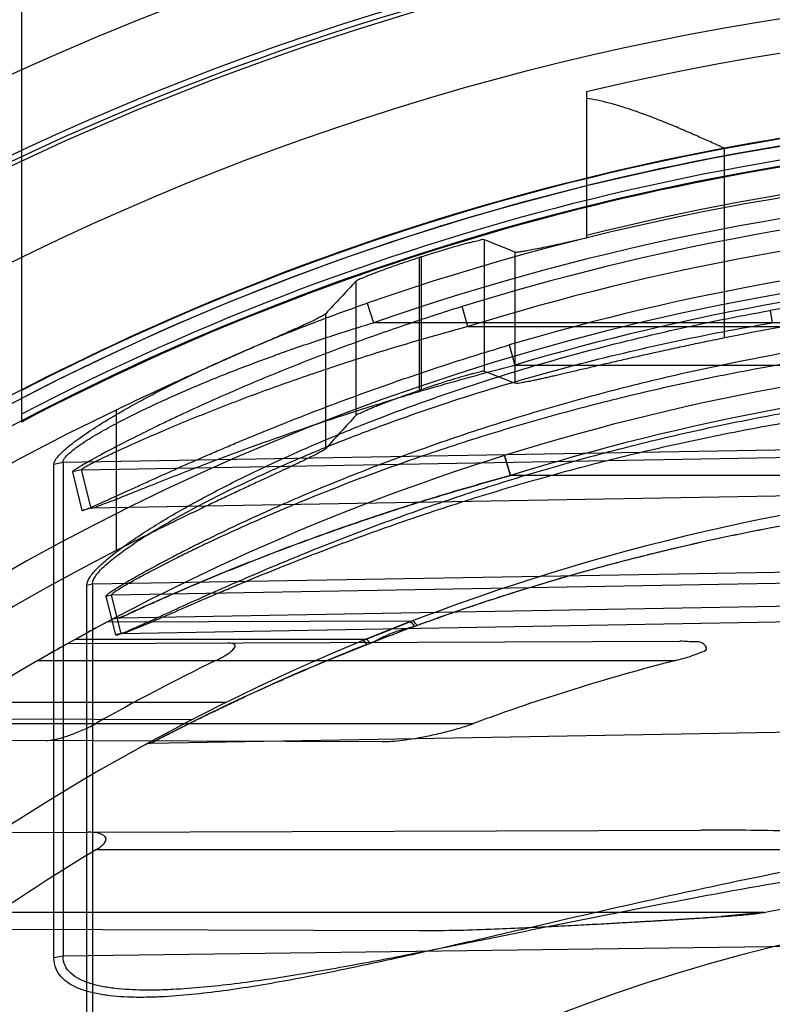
# Model space of a CAD drawing. Header units: millimetres. Extents: x 0 to 297, y 0 to 210.
# Tile 29 of 256: x 142.852 to 142.996, y 91.293 to 91.481. Entities that reach past the tile are written whole.
import ezdxf

# ---------------------------------------------------------------- set-up
doc = ezdxf.new("R2010")
doc.units = ezdxf.units.MM
doc.header["$LTSCALE"] = 16.335
doc.layers.get('0').update_dxf_attribs({"linetype": 'CONTINUOUS'})
for name, color, linetype in [('01_GLOBAL', 7, 'CONTINUOUS'), ('INTFCLR_144815', 7, 'CONTINUOUS'), ('INTFCLR_72935', 7, 'CONTINUOUS')]:
    doc.layers.add(name, color=color, linetype=linetype)

msp = doc.modelspace()

# ---------------------------------------------------------------- linework, layer by layer
at = {"color": 7, "linetype": 'Continuous'}
msp.add_circle((144.2368034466, 92.193132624), 3.04, dxfattribs=at)
at = {"color": 9, "linetype": 'Continuous'}
msp.add_arc((144.2368034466, 92.193132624), 3.001038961, 182.9674534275, 267.0325465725, dxfattribs=at)
at = {"layer": '01_GLOBAL', "color": 7, "linetype": 'Continuous'}
msp.add_circle((144.2368034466, 92.193132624), 3.08, dxfattribs=at)
at = {"layer": 'INTFCLR_144815', "color": 6, "linetype": 'Continuous'}
msp.add_line((142.9602532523, 91.4673007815), (142.9602532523, 91.4393824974), dxfattribs=at)
at = {"layer": 'INTFCLR_144815', "color": 9, "linetype": 'Continuous'}
for p, q in [((142.9865383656, 91.420380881), (142.9865383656, 91.4565302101)), ((142.9407905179, 91.43910001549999), (142.9407905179, 91.4140134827)), ((142.9283526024, 91.4356798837), (142.9283526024, 91.41037346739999)), ((142.9288069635, 91.4105285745), (142.9288069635, 91.4358264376)), ((142.9465931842, 91.43674868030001), (142.9465931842, 91.4117400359)), ((142.916369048, 91.4056648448), (142.916369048, 91.43121262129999)), ((142.9105663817, 91.3992999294), (142.9105663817, 91.4250034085)), ((142.8706212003, 91.4066377), (142.8706212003, 91.3798430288))]:
    msp.add_line(p, q, dxfattribs=at)
at = {"layer": 'INTFCLR_144815', "color": 6, "linetype": 'Continuous'}
for radius in [0.5104906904, 0.4864760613]:
    msp.add_circle((143.076579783, 90.97690896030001), radius, dxfattribs=at)
for radius, start, end in [(0.7037433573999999, 313.9937911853, 154.5150993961), (0.6797433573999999, 312.9543589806, 154.5144414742), (0.6747273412, 71.6563998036, 156.0440844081), (0.6638812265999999, 70.9981667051, 162.0018332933), (0.6572577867, 108.7136429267, 257.7559644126), (0.5288304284, 45.0000000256, 314.9999999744), (0.5278840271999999, 44.999999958, 315.000000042), (0.5271191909, 44.99999997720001, 315.0000000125), (0.488, 100.6326298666, 122.5166912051), (0.4773732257, 75.8961331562, 104.1038668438), (0.4821224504, 107.8487159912, 107.9054519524), (0.4525204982, 78.52282503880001, 101.4771749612), (0.4581078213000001, 108.8185484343, 108.8785955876), (0.4765351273, 115.6072723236, 154.3927276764), (0.4525204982, 117.0737153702, 152.9262846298)]:
    msp.add_arc((143.076579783, 90.97690896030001), radius, start, end, dxfattribs=at)
at = {"layer": 'INTFCLR_144815', "color": 9, "linetype": 'Continuous'}
for centre, radius, start, end in [((143.076579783, 90.97690896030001), 0.6987965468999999, 71.617857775, 156.0236179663), ((143.0765797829, 90.97690896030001), 0.6907968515, 71.6178577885, 156.0236179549), ((143.076579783, 90.97690896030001), 0.6611483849, 70.768222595, 162.2317774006), ((143.076579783, 90.97690896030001), 0.6532473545, 107.7076787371, 136.2923212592), ((143.076579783, 90.97690896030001), 0.5429069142, 108.4596803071, 135.5403197), ((143.076579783, 90.97690896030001), 0.5040000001, 76.6554352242, 103.3445648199), ((143.076579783, 90.97690896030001), 0.4880000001, 79.3673701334, 100.6326298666), ((143.076579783, 90.97690896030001), 0.4911103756, 128.4841463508, 246.0405071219)]:
    msp.add_arc(centre, radius, start, end, dxfattribs=at)
at = {"layer": 'INTFCLR_144815', "color": 6, "linetype": 'Continuous'}
for centre, major_axis, ratio, start_param, end_param in [((142.6077051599, 90.97690896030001), (0.7036694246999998, 0), 0.7456587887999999, 1.0683155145, 1.0777008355), ((143.7818217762, 90.97690896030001), (1.0584006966, 0), 0.7456587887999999, 2.5281979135, 2.5377874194), ((142.6364846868, 90.97690896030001), (0.6604781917, 0), 0.7456587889, 1.0820479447, 1.0919724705), ((143.7530422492, 90.97690896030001), (1.0152094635, 0), 0.7456587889, 2.5394757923, 2.5496427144)]:
    msp.add_ellipse(centre, major_axis=major_axis, ratio=ratio, start_param=start_param, end_param=end_param, dxfattribs=at)
for points, knots in [([(142.9865383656, 91.4565302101), (142.9856489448, 91.45693558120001), (142.9839607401, 91.4577012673), (142.9813884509, 91.45884865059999), (142.9787114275, 91.46001698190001), (142.9758182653, 91.4612330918), (142.9728330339, 91.4624246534), (142.9699257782, 91.4635027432), (142.9672025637, 91.46441180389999), (142.9646946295, 91.46514120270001), (142.9624115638, 91.4656862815), (142.9609500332, 91.4659426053), (142.9602532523, 91.46603691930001)], [0, 0, 0, 0, 0.1045982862, 0.1983703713, 0.3014069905, 0.4171606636, 0.5341986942, 0.6453462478, 0.7489281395, 0.8413582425, 0.9247560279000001, 1, 1, 1, 1]), ([(142.9407905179, 91.43910001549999), (142.9405400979, 91.4392003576), (142.939839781, 91.43890996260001), (142.9389476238, 91.43878135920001), (142.9380048, 91.43852886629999), (142.9371311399, 91.4383040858), (142.9361552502, 91.43803741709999), (142.9350871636, 91.4377382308), (142.9339384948, 91.437406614), (142.9327203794, 91.437045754), (142.9314481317, 91.43665932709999), (142.9301369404, 91.4362514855), (142.9292527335, 91.43596997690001), (142.9288069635, 91.4358264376)], [0, 0, 0, 0, 0.0650837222, 0.1621526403, 0.2257433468, 0.2985994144, 0.3803091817, 0.4696368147, 0.5662457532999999, 0.6687258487, 0.7761355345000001, 0.8870194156, 1, 1, 1, 1]), ([(142.9602532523, 91.4393824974), (142.9594667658, 91.43920936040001), (142.9579577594, 91.4388767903), (142.9557959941, 91.43840221), (142.9538408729, 91.437977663), (142.9521046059, 91.43760902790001), (142.9505961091, 91.4372978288), (142.9493252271, 91.43705635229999), (142.9482895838, 91.43686325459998), (142.9474215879, 91.43677028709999), (142.9468488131, 91.43664393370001), (142.9465931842, 91.43674868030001)], [0, 0, 0, 0, 0.1734438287, 0.332796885, 0.4766802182, 0.6043146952, 0.7151432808, 0.8082047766, 0.8834857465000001, 0.9405016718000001, 1, 1, 1, 1]), ([(142.9283526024, 91.4356798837), (142.9279097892, 91.4355368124), (142.9270289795, 91.43524903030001), (142.9257219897, 91.43481247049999), (142.9244472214, 91.4343772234), (142.9232214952, 91.4339493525), (142.9220622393, 91.4335356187), (142.9209833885, 91.43314125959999), (142.9199983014, 91.4327733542), (142.919120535, 91.4324331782), (142.9181729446, 91.43206811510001), (142.9172933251, 91.4316496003), (142.9165709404, 91.4314264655), (142.916369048, 91.43121262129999)], [0, 0, 0, 0, 0.109062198, 0.21716762, 0.3229459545, 0.4247540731, 0.5214336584, 0.6114093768, 0.6939831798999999, 0.7677976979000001, 0.8322738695, 0.9310753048, 1, 1, 1, 1]), ([(142.9105663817, 91.4250034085), (142.9103512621, 91.424770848), (142.9097954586, 91.42450032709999), (142.908954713, 91.42404505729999), (142.9079684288, 91.4235739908), (142.9067616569, 91.4230098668), (142.9053316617, 91.4223620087), (142.9036850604, 91.421627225), (142.9018265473, 91.42080656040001), (142.8997662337, 91.41990121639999), (142.897508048, 91.4189102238), (142.8950689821, 91.417837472), (142.8924533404, 91.4166818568), (142.8896790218, 91.4154477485), (142.8867565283, 91.4141365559), (142.8837027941, 91.41275263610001), (142.8805411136, 91.4113036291), (142.8772880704, 91.4097946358), (142.8739715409, 91.4082363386), (142.8717419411, 91.407174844), (142.8706212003, 91.4066377)], [0, 0, 0, 0, 0.0216097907, 0.0408397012, 0.0657121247, 0.0959719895, 0.1317760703, 0.1727746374, 0.2189756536, 0.2703579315, 0.3262860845, 0.3871934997, 0.4521156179, 0.5213450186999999, 0.5943173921, 0.6706125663, 0.7500421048, 0.8315558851, 0.9152237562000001, 1, 1, 1, 1]), ([(142.9865383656, 91.420380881), (142.9859667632, 91.4202648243), (142.9848243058, 91.4200314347), (142.9831132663, 91.4196776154), (142.9814077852, 91.41932070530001), (142.9797111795, 91.4189614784), (142.9780267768, 91.4186007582), (142.976357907, 91.4182394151), (142.9747078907, 91.41787836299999), (142.9730800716, 91.41751856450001), (142.971477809, 91.417161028), (142.9699043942, 91.41680678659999), (142.9683629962, 91.4164568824), (142.9668566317, 91.4161123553), (142.9653882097, 91.4157742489), (142.9639604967, 91.4154435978), (142.9625761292, 91.41512142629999), (142.9612376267, 91.414808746), (142.959947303, 91.4145065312), (142.9587073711, 91.4142157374), (142.9575198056, 91.4139372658), (142.9563865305, 91.41367200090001), (142.9553092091, 91.4134207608), (142.9542894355, 91.4131843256), (142.9533285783, 91.4129634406), (142.9524278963, 91.41275869), (142.9515885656, 91.4125710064), (142.9508112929, 91.4123998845), (142.9499035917, 91.41220835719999), (142.9489251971, 91.41199459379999), (142.9477854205, 91.4118399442), (142.9469880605, 91.4115834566), (142.9465931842, 91.4117400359)], [0, 0, 0, 0, 0.0427966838, 0.0855582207, 0.1282023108, 0.1706458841, 0.212805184, 0.2545963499, 0.2959353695, 0.3367384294, 0.3769191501, 0.416391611, 0.455076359, 0.4928955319, 0.5297740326, 0.565639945, 0.6004256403, 0.6340653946, 0.6664957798, 0.6976644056, 0.7275130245, 0.7559961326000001, 0.7830651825, 0.8086818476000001, 0.8328058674, 0.8554068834, 0.8764526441, 0.8959190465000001, 0.9137808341, 0.9446172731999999, 0.9688315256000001, 1, 1, 1, 1]), ([(142.9407905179, 91.4140134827), (142.940539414, 91.414110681), (142.9398436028, 91.4138081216), (142.9389541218, 91.4136663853), (142.9380143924, 91.41339859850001), (142.9371424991, 91.4131595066), (142.9361678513, 91.41287636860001), (142.9351001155, 91.41255868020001), (142.9339509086, 91.4122066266), (142.9327311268, 91.4118234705), (142.9314562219, 91.4114131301), (142.9301412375, 91.41097994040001), (142.9292542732, 91.41068101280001), (142.9288069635, 91.4105285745)], [0, 0, 0, 0, 0.064660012, 0.1612843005, 0.2246503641, 0.2973314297, 0.3789174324, 0.4682028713, 0.564897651, 0.6675282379, 0.7752351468, 0.8865166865, 1, 1, 1, 1]), ([(142.916369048, 91.4056648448), (142.9165615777, 91.40587373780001), (142.9172458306, 91.4061035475), (142.9180787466, 91.40651847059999), (142.9189718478, 91.406883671), (142.9197998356, 91.4072227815), (142.9207260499, 91.4075900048), (142.9217349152, 91.4079827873), (142.9227781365, 91.4083781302), (142.9238061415, 91.4087597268), (142.9248466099, 91.409140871), (142.9259655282, 91.40954235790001), (142.9271516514, 91.4099597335), (142.9279638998, 91.410240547), (142.9283526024, 91.41037346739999)], [0, 0, 0, 0, 0.06613223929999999, 0.1594389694, 0.2201506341, 0.2899412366, 0.3679407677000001, 0.4520209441, 0.5419864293, 0.6276370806, 0.7072871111, 0.7999361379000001, 0.9043692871, 1, 1, 1, 1]), ([(142.9105663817, 91.3992999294), (142.9103531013, 91.39906340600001), (142.9098012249, 91.39878084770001), (142.9089655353, 91.3983080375), (142.9079859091, 91.39781639), (142.9067868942, 91.3972269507), (142.9053655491, 91.3965485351), (142.903728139, 91.3957778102), (142.9018779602, 91.3949151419), (142.8998262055, 91.3939622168), (142.8975751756, 91.3929172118), (142.8951417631, 91.39178408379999), (142.8925290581, 91.3905609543), (142.8897540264, 91.3892519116), (142.8868283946, 91.38785881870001), (142.8837669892, 91.3863851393), (142.8805949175, 91.3848396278), (142.8773267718, 91.38322655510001), (142.8739919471, 91.3815578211), (142.8717490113, 91.38041950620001), (142.8706212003, 91.3798430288)], [0, 0, 0, 0, 0.0214966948, 0.0405828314, 0.065279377, 0.0952925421, 0.1308285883, 0.1715592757, 0.2174515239, 0.268615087, 0.3242550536, 0.384963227, 0.449797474, 0.5189726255, 0.5920632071, 0.6685125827, 0.7483022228, 0.8302286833, 0.9145080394, 1, 1, 1, 1])]:
    msp.add_open_spline(points, degree=3, knots=knots, dxfattribs=at)
at = {"layer": 'INTFCLR_72935', "color": 6, "linetype": 'Continuous'}
for p, q in [((142.852579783, 91.6329089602), (142.852579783, 91.4043604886)), ((142.9175245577, 91.3626446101), (142.9181671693, 91.3629089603)), ((142.8482206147, 91.3261118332), (142.8652237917, 91.32617118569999))]:
    msp.add_line(p, q, dxfattribs=at)
at = {"layer": 'INTFCLR_72935', "color": 9, "linetype": 'Continuous'}
for p, q in [((142.9184566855, 91.42700790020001), (142.9196939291, 91.4232873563)), ((142.9376743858, 91.422545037), (142.9365556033, 91.42636079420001)), ((142.9952941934, 91.4256289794), (142.9956764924, 91.4232873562)), ((143.084579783, 91.4232873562), (142.9196939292, 91.4232873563)), ((142.9376745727, 91.4225450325), (143.052579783, 91.4225450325)), ((142.9455620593, 91.4190418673), (142.9466278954, 91.4152095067)), ((142.9466278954, 91.4152095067), (143.052579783, 91.4152095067)), ((142.8605212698, 91.3967395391), (143.052579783, 91.39999332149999)), ((142.8640505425, 91.3952741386), (143.0486495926, 91.3984939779)), ((142.9446564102, 91.3979675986), (142.9457825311, 91.39415056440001)), ((142.9457825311, 91.39415056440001), (142.9446564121, 91.3979675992)), ((142.8587908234, 91.3963247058), (142.8605212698, 91.3967395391)), ((142.8587908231, 91.30221922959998), (142.8587908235, 91.3963247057)), ((142.8605212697, 91.396739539), (142.8605212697, 91.30254098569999)), ((142.8640505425, 91.3952741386), (142.86229667, 91.39483446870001)), ((142.86229667, 91.39483446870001), (142.8641240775, 91.38752427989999)), ((142.8658910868, 91.3879707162), (142.8640505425, 91.3952741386)), ((143.052579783, 91.39415056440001), (142.9457825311, 91.39415056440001)), ((143.0486495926, 91.39115845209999), (142.8658910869, 91.3879707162)), ((142.8658910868, 91.3879707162), (142.8641240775, 91.38752427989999)), ((142.8658910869, 91.3879707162), (142.8659481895, 91.3879518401)), ((142.8661233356, 91.373536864), (143.076579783, 91.3771023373)), ((143.076579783, 91.3749949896), (142.8697336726, 91.3713871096)), ((142.8650614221, 91.2843422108), (142.8650614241, 91.37327623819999)), ((142.8650614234, 91.37327623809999), (142.8661233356, 91.373536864)), ((142.8661233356, 91.373536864), (142.8661233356, 91.2845443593)), ((142.8697336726, 91.3713871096), (142.8686566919, 91.3711104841)), ((142.8686566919, 91.3711104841), (142.8705341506, 91.3638033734)), ((142.8716195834, 91.3640844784), (142.8697336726, 91.3713871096)), ((143.0486495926, 91.3700819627), (142.8712675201, 91.36698574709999)), ((142.8716195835, 91.3640844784), (143.076579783, 91.3676594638)), ((142.9269209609, 91.36638655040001), (142.8688316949, 91.3661837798)), ((142.8716195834, 91.3640844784), (142.8705341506, 91.3638033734)), ((142.8716195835, 91.3640844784), (142.8717156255, 91.36404885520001)), ((142.8614581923, 91.36215804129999), (142.9780797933, 91.3625651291)), ((142.9181671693, 91.3629089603), (142.8628085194, 91.3629089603)), ((142.8557401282, 91.35890896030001), (142.9772181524, 91.35890896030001)), ((142.8916080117, 91.3509089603), (142.8424470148, 91.3509089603)), ((142.8361756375, 91.34690896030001), (142.9387422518, 91.34690896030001)), ((142.8850196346, 91.34757763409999), (142.837465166, 91.3477436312)), ((143.076579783, 91.3465658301), (142.8771372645, 91.343084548)), ((142.8314044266, 91.34376478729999), (142.9214020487, 91.343450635)), ((142.8652237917, 91.32617118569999), (142.9820528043, 91.32657899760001)), ((142.8669191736, 91.32290896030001), (143.084579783, 91.32290896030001)), ((142.9941535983, 91.31090896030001), (142.8481505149, 91.31090896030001)), ((142.8374067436, 91.3077438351), (142.9283812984, 91.3074262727)), ((143.052579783, 91.30506470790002), (142.8605212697, 91.30254098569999)), ((142.8605212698, 91.3025409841), (142.8587908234, 91.30221922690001))]:
    msp.add_line(p, q, dxfattribs=at)
at = {"layer": 'INTFCLR_72935', "color": 7, "linetype": 'Continuous'}
for p, q in [((142.9269362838, 91.3663927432), (142.9181671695, 91.3629089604)), ((142.9203993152, 91.3638174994), (142.9266145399, 91.36626866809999)), ((142.8645858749, 91.36388794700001), (142.8628085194, 91.3629089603)), ((142.9181671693, 91.3629089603), (142.9199224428, 91.36362576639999)), ((142.8574414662, 91.35988748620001), (142.8557401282, 91.35890896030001)), ((142.9941535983, 91.31090896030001), (142.9859424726, 91.3100985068))]:
    msp.add_line(p, q, dxfattribs=at)
at = {"layer": 'INTFCLR_72935', "color": 6, "linetype": 'Continuous'}
for centre, radius, start, end in [((143.0765797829, 90.97690896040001), 0.4878902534, 89.9999999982, 117.3303143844), ((143.076579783, 90.97690896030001), 0.4827613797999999, 90, 270.0000000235), ((143.076579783, 90.97690896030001), 0.4838903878, 89.99999999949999, 117.5754435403), ((143.0762691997, 90.9769052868), 0.4706703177, 93.3847160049, 107.2678979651), ((143.076579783, 90.97690896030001), 0.4587930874, 90, 270.0000000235), ((143.076579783, 90.97690896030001), 0.441241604, 120.0328200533, 123.7554123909), ((143.0755949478, 90.977009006), 0.4247688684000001, 115.9629823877, 119.4451823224), ((143.0751642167, 90.9771789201), 0.3940954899, 104.3907691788, 110.2529123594), ((143.0748572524, 90.97700478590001), 0.4035937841, 121.0119110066, 124.1748372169)]:
    msp.add_arc(centre, radius, start, end, dxfattribs=at)
at = {"layer": 'INTFCLR_72935', "color": 9, "linetype": 'Continuous'}
for centre, radius, start, end in [((143.076579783, 90.97690896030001), 0.4865767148, 92.3557200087, 117.4102795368), ((143.076579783, 90.97690896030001), 0.4825876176, 92.3557200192, 117.6561578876), ((143.0751176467, 90.9770457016), 0.4764542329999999, 92.24988654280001, 109.1963144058), ((143.0750599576, 90.9770444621), 0.4725159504, 92.72265279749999, 109.1963140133), ((143.076193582, 90.9769371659), 0.4666412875, 93.38391173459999, 107.2680685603), ((143.0768847, 90.9769087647), 0.4612237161, 93.5313428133, 106.5425042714), ((143.076815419, 90.9769057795), 0.4572296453, 93.53171623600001, 106.5427789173), ((143.0755155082, 90.9770328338), 0.4557125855, 89.8661908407, 100.138887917), ((143.076579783, 90.97690896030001), 0.441241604, 89.99999997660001, 119.1788213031), ((143.0765105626, 90.9769057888), 0.4372448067, 93.65332684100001, 107.396429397), ((143.076579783, 90.97690896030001), 0.4172416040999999, 89.99999997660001, 123.1824438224), ((142.8713373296, 91.3629863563), 0.004, 91.0000000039, 117.9955409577), ((143.0730801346, 90.9692862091), 0.4220414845, 111.5005301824, 117.6632614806), ((142.9085229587, 91.3870452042), 0.0269586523, 291.4868179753, 292.9469111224), ((142.8771791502, 91.3406849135), 0.0024, 91.000000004, 118.7289681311), ((143.076579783, 90.97690896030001), 0.3372409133, 90.00000000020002, 157.5066823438)]:
    msp.add_arc(centre, radius, start, end, dxfattribs=at)
at = {"layer": 'INTFCLR_72935', "color": 7, "linetype": 'Continuous'}
for centre, radius, start, end in [((143.0651296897, 90.9980842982), 0.4171691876, 118.0698537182, 118.7327882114), ((143.0655219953, 90.99737220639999), 0.41798208, 118.0713735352, 118.7326890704), ((143.076579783, 90.97690896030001), 0.441241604, 119.1788213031, 120.0328200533), ((143.0641886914, 90.99882942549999), 0.4160617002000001, 119.1606912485, 119.7960952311), ((142.8498630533, 93.40784032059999), 2.102168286, 273.2618076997, 273.4866401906), ((142.9196911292, 92.2662044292), 0.958398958, 273.4705392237, 273.9638541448)]:
    msp.add_arc(centre, radius, start, end, dxfattribs=at)
at = {"layer": 'INTFCLR_72935', "color": 9, "linetype": 'Continuous'}
for points, knots in [([(142.8587908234, 91.3963247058), (142.8587908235, 91.3967062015), (142.8593402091, 91.397626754), (142.8603710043, 91.39868560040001), (142.86166675, 91.3998043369), (142.8630229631, 91.4008492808), (142.865098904, 91.40232824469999), (142.8673493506, 91.4037862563), (142.8697261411, 91.40523355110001), (142.8722431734, 91.4067081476), (142.8768426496, 91.4092673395), (142.8822749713, 91.41203903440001), (142.8878530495, 91.41469523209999), (142.8935452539, 91.4172862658), (142.9007591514, 91.4203649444), (142.909544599, 91.4238197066), (142.9154733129, 91.4259691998), (142.9184566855, 91.42700790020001)], [0, 0, 0, 0, 0.0168899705, 0.043970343, 0.06663985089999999, 0.0922747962, 0.1198436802, 0.1794312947, 0.2109534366, 0.2430411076, 0.3085773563, 0.4439586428, 0.512948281, 0.582098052, 0.7208369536, 0.8601406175, 1, 1, 1, 1]), ([(142.9365556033, 91.42636079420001), (142.9328910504, 91.42522166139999), (142.9256073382, 91.42285501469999), (142.9148043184, 91.4190304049), (142.9041598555, 91.41494396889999), (142.8954231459, 91.4113180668), (142.8885545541, 91.40829788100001), (142.8843416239, 91.4063734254), (142.881039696, 91.4048207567), (142.8778649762, 91.4032987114), (142.8740902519, 91.4014360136), (142.8704854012, 91.399583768), (142.867829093, 91.39816839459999), (142.8663210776, 91.3973429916), (142.8652254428, 91.3967262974), (142.8644053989, 91.39625719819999), (142.8636376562, 91.39579438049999), (142.8629090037, 91.3953628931), (142.8625632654, 91.3950724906), (142.8622795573, 91.3949031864), (142.86229667, 91.39483446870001)], [0, 0, 0, 0, 0.1423708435, 0.2840926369, 0.4251177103, 0.5653295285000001, 0.634979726, 0.7034792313, 0.7371559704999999, 0.7703468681, 0.8340954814, 0.8933150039, 0.9206925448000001, 0.9457689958, 0.9570690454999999, 0.9673778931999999, 0.9806970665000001, 0.9908468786, 0.9973727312, 1, 1, 1, 1]), ([(142.8650614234, 91.37327623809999), (142.8650614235, 91.3737781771), (142.8656567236, 91.3749750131), (142.867134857, 91.3766475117), (142.8693283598, 91.378598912), (142.872084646, 91.38069570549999), (142.8752545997, 91.3828687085), (142.8799644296, 91.38584441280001), (142.884988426, 91.3887164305), (142.8902528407, 91.3915106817), (142.8957969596, 91.394315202), (142.9029413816, 91.3976905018), (142.9117231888, 91.401506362), (142.9236638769, 91.40628990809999), (142.9388534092, 91.41167360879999), (142.9573922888, 91.417232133), (142.9762145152, 91.42192623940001), (142.9889101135, 91.42448731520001), (142.9952941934, 91.4256289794)], [0, 0, 0, 0, 0.0105762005, 0.0264755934, 0.0474618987, 0.0721050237, 0.09948727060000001, 0.1283920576, 0.1894824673, 0.2213568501, 0.2539711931, 0.3203882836, 0.3878155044, 0.4556932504, 0.5913945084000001, 0.7272133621, 0.8633490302, 1, 1, 1, 1]), ([(143.0765797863, 91.4244161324), (143.0671655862, 91.4244224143), (143.0478949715, 91.42382678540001), (143.0189018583, 91.4210461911), (142.9945816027, 91.4170671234), (142.9753046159, 91.4129051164), (142.9633193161, 91.4098876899), (142.9537800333, 91.407222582), (142.9443111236, 91.4043993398), (142.9326479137, 91.40058858), (142.918947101, 91.39557471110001), (142.9088929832, 91.3914858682), (142.9023271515, 91.38863865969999), (142.8980828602, 91.3867515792), (142.8929470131, 91.38438306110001), (142.8879594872, 91.3819685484), (142.88413731, 91.38004779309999), (142.8806235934, 91.378236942), (142.8773390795, 91.37648090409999), (142.8743393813, 91.3748027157), (142.8727040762, 91.3738566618), (142.8715469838, 91.37316393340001), (142.8707092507, 91.3726501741), (142.8699354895, 91.3721524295), (142.8692320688, 91.37168277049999), (142.8688789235, 91.3713804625), (142.8686387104, 91.3711807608), (142.8686566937, 91.3711104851)], [0, 0, 0, 0, 0.1300512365, 0.2661296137, 0.4020829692, 0.4702068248, 0.5385238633, 0.5727809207, 0.6070266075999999, 0.6750154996, 0.7422451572, 0.8085312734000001, 0.8249161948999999, 0.8411081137, 0.8726967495, 0.9030412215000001, 0.9176518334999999, 0.9317887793, 0.9576477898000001, 0.9690958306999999, 0.9792744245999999, 0.9837373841, 0.9877390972, 0.9928119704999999, 0.9966052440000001, 0.9989979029, 1, 1, 1, 1]), ([(142.8605212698, 91.3967395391), (142.8605216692, 91.3970775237), (142.8610900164, 91.39789113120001), (142.8620968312, 91.39879016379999), (142.8633781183, 91.39975988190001), (142.8647219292, 91.40066388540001), (142.8667835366, 91.40194873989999), (142.8690140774, 91.4032115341), (142.8713679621, 91.40446534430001), (142.8738658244, 91.40574439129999), (142.8784343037, 91.40796641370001), (142.8838190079, 91.4103674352), (142.8893473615, 91.4126590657), (142.8949941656, 91.41490573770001), (142.9021528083, 91.4175645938), (142.9108645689, 91.420544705), (142.9167382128, 91.4223935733), (142.9196939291, 91.4232873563)], [0, 0, 0, 0, 0.0154967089, 0.0414529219, 0.0635154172, 0.08865582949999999, 0.1158218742, 0.1748290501, 0.206153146, 0.238099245, 0.3034934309, 0.4390593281, 0.5083365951, 0.5778790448, 0.7176965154, 0.8584189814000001, 1, 1, 1, 1]), ([(142.9376743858, 91.422545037), (142.9340447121, 91.42156494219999), (142.9268290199, 91.4195340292), (142.9161184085, 91.41623821), (142.9055656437, 91.4127095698), (142.8968980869, 91.40957577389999), (142.8900853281, 91.4069569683), (142.8859061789, 91.40529178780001), (142.8826319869, 91.4039441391), (142.879485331, 91.4026256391), (142.8757455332, 91.4010075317), (142.872168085, 91.39940593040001), (142.8695372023, 91.3981685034), (142.8680401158, 91.39745523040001), (142.866953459, 91.39691915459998), (142.8661402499, 91.3965107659), (142.8653842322, 91.39611045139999), (142.8646507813, 91.3957323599), (142.864331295, 91.39548594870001), (142.8640255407, 91.3953341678), (142.8640505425, 91.3952741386)], [0, 0, 0, 0, 0.1433710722, 0.285824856, 0.4272963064, 0.5676519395, 0.6372511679, 0.7056207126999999, 0.7391983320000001, 0.7722708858, 0.8357217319, 0.8945872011, 0.9217222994, 0.9466038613, 0.9577926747, 0.9679849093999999, 0.9811404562, 0.9911243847, 0.9975202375, 1, 1, 1, 1]), ([(142.8661233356, 91.373536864), (142.8661217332, 91.37401658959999), (142.8667248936, 91.37516268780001), (142.8681905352, 91.3767466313), (142.8703731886, 91.378601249), (142.8731135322, 91.3805937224), (142.8762655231, 91.3826612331), (142.8809536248, 91.385490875), (142.8859503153, 91.38822179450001), (142.8911844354, 91.39087872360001), (142.896701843, 91.3935445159), (142.9038091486, 91.39675705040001), (142.9125458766, 91.40038089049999), (142.9244271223, 91.4049313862), (142.9395417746, 91.4100451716), (142.9579817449, 91.41532303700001), (142.9767036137, 91.4197822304), (142.9893302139, 91.4221923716), (142.9956764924, 91.4232873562)], [0, 0, 0, 0, 0.0102308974, 0.0258195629, 0.0465372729, 0.0709489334, 0.09813150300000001, 0.1268757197, 0.1877218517, 0.2195079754, 0.2520561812, 0.3183951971, 0.3858144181, 0.4537427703, 0.5897004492, 0.725948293, 0.8626566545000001, 1, 1, 1, 1]), ([(143.0765797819, 91.4220431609), (143.0672024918, 91.4220499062), (143.0480261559, 91.42148650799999), (143.0191801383, 91.4188506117), (142.9949882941, 91.4150764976), (142.9758101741, 91.4111253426), (142.9638874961, 91.4082600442), (142.9543977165, 91.4057284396), (142.9449816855, 91.4030472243), (142.933383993, 91.3994275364), (142.9197572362, 91.3946624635), (142.9097535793, 91.3907737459), (142.9032204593, 91.38806508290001), (142.8989996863, 91.3862706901), (142.8938923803, 91.3840182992), (142.8889311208, 91.3817211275), (142.8851290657, 91.37989346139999), (142.8816350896, 91.37817083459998), (142.8783686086, 91.3764999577), (142.8753847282, 91.37490252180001), (142.873758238, 91.37400200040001), (142.8726074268, 91.37334253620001), (142.8717743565, 91.372853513), (142.8710058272, 91.37238004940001), (142.8703050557, 91.37193247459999), (142.8699572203, 91.3716459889), (142.8697154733, 91.37145468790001), (142.8697336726, 91.3713871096)], [0, 0, 0, 0, 0.1306775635, 0.2671568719, 0.4034069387, 0.4716238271, 0.5399890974, 0.5742513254, 0.6084885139, 0.6764171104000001, 0.7435249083, 0.8096236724, 0.82595107, 0.8420815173, 0.8735363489, 0.9037336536, 0.9182662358, 0.9323227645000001, 0.9580200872, 0.9693889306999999, 0.9794914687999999, 0.9839187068, 0.9878865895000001, 0.9929127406, 0.9966654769, 0.9990247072, 1, 1, 1, 1]), ([(142.8641240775, 91.38752427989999), (142.8641518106, 91.3874137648), (142.8647957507, 91.3877412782), (142.8654664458, 91.38790289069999), (142.8669109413, 91.3885765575), (142.8682325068, 91.38915203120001), (142.8694790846, 91.3897191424), (142.8708657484, 91.3903496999), (142.8727102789, 91.3911929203), (142.8750258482, 91.39224948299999), (142.8783100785, 91.39374051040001), (142.8825885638, 91.3956594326), (142.8869755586, 91.3975828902), (142.890587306, 91.3991350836), (142.8942761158, 91.4006979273), (142.9008196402, 91.40340845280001), (142.9103069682, 91.40715133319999), (142.9218864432, 91.41140221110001), (142.9336489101, 91.4153918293), (142.9415791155, 91.4178588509), (142.9455620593, 91.4190418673)], [0, 0, 0, 0, 0.0039104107, 0.0150974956, 0.0322013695, 0.0539793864, 0.0661306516, 0.0789488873, 0.1063294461, 0.1356968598, 0.1663127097, 0.23010938, 0.2966250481, 0.3307039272, 0.3650239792, 0.4341153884, 0.5737737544, 0.7150116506, 0.8574056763, 1, 1, 1, 1]), ([(142.8659481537, 91.38795181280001), (142.8664419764, 91.3879598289), (142.8678560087, 91.38865192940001), (142.8699334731, 91.389350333), (142.8722579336, 91.3903004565), (142.874405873, 91.3911527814), (142.8767013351, 91.3920736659), (142.8799597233, 91.3933614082), (142.8842002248, 91.3950320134), (142.8885504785, 91.3966931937), (142.8921292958, 91.3980401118), (142.8957867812, 91.39939379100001), (142.9022787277, 91.40173894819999), (142.9116882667, 91.4049753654), (142.9231678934, 91.40864125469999), (142.9348273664, 91.4120799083), (142.9426840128, 91.4141899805), (142.9466278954, 91.4152095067)], [0, 0, 0, 0, 0.0173850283, 0.05333118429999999, 0.0782234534, 0.1054977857, 0.1347463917, 0.1652626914, 0.2288340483, 0.2951743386, 0.3291763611, 0.3634359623, 0.4324534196, 0.5721449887, 0.7136705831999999, 0.8566102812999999, 1, 1, 1, 1]), ([(142.8705341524, 91.3638033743), (142.8705584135, 91.3637103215), (142.8710935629, 91.3638847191), (142.871681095, 91.36406200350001), (142.872947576, 91.3645943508), (142.8741398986, 91.3651111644), (142.8752975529, 91.3656274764), (142.8766437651, 91.3662336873), (142.8793144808, 91.36744955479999), (142.8834695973, 91.36934918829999), (142.8878801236, 91.3713385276), (142.8916622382, 91.37301505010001), (142.8956732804, 91.3747690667), (142.8997803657, 91.3765239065), (142.9039715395, 91.3782687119), (142.9104593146, 91.38091959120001), (142.9203925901, 91.3847812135), (142.9339294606, 91.3895901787), (142.9454638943, 91.39329175), (142.954837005, 91.39605491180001), (142.9643019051, 91.39868037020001), (142.9738402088, 91.40107835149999), (142.9834444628, 91.4032429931), (142.9930855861, 91.405249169), (143.0051700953, 91.4074528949), (143.0245257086, 91.4103219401), (143.0483264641, 91.4126471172), (143.0673297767, 91.413262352), (143.076579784, 91.4132684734)], [0, 0, 0, 0, 0.0013498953, 0.0051103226, 0.011170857, 0.0192165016, 0.0238563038, 0.0288785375, 0.0399669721, 0.0650301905, 0.0930244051, 0.107881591, 0.1231042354, 0.1544772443, 0.170575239, 0.1868319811, 0.2528580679, 0.3201569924, 0.3884612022, 0.4228751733, 0.4573249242, 0.5263368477, 0.5609064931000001, 0.5955213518, 0.6645677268, 0.7333045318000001, 0.8701530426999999, 1, 1, 1, 1]), ([(142.8717158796, 91.3640490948), (142.8721462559, 91.3640566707), (142.8733881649, 91.3646329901), (142.875238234, 91.36532135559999), (142.8773980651, 91.3662687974), (142.8803531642, 91.3675474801), (142.884486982, 91.3693590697), (142.8888738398, 91.37124946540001), (142.8926350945, 91.3728437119), (142.8966246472, 91.3745115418), (142.9007092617, 91.376180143), (142.9048773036, 91.37783872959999), (142.9113314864, 91.38035962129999), (142.9212135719, 91.3840311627), (142.9346762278, 91.388600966), (142.9461451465, 91.3921165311), (142.9554650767, 91.39474074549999), (142.9648796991, 91.3972348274), (142.9743655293, 91.39951143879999), (142.9839154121, 91.40156598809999), (142.9935047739, 91.4034706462), (143.0055240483, 91.40556182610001), (143.0247759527, 91.4082842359), (143.04845917, 91.41049019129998), (143.0673670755, 91.41107343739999), (143.0765797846, 91.41107909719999)], [0, 0, 0, 0, 0.0060956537, 0.0187161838, 0.0283459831, 0.0393847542, 0.06435367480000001, 0.0922380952, 0.1070379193, 0.1222039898, 0.1534738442, 0.1695201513, 0.1857302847, 0.2515979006, 0.3187891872, 0.3870365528, 0.4214437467, 0.4558992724, 0.5249549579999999, 0.5595635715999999, 0.5942281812, 0.663401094, 0.7322967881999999, 0.8695355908, 1, 1, 1, 1]), ([(142.9457825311, 91.39415056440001), (142.9421052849, 91.3931477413), (142.9347944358, 91.3910776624), (142.9239484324, 91.387708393), (142.9132660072, 91.38410746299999), (142.904493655, 91.3809184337), (142.8976008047, 91.37826285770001), (142.8933740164, 91.3765831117), (142.890063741, 91.3752293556), (142.8868883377, 91.373909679), (142.8831096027, 91.37230563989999), (142.8795182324, 91.3707260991), (142.8768270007, 91.3695350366), (142.8751513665, 91.3687617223), (142.873269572, 91.3679533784), (142.8727565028, 91.3675492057), (142.8710489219, 91.36698192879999), (142.87126752, 91.36698574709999)], [0, 0, 0, 0, 0.1439991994, 0.2870321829, 0.4290317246, 0.569854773, 0.6396317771, 0.7080941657, 0.7416890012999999, 0.7747394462, 0.8380349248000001, 0.8965827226, 0.9235689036, 0.9481140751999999, 0.9691313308, 0.9917401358, 1, 1, 1, 1]), ([(142.87126752, 91.36698574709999), (142.8725063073, 91.36756304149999), (142.8743334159, 91.368403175), (142.8768119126, 91.3695229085), (142.8787436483, 91.370385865), (142.8808246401, 91.3713045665), (142.8837995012, 91.37259730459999), (142.8876957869, 91.37425328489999), (142.8916987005, 91.375904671), (142.8950066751, 91.3772302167), (142.8983982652, 91.37857092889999), (142.904429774, 91.380893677), (142.913186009, 91.3840790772), (142.9220735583, 91.38707843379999), (142.9292895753, 91.3893657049), (142.9365849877, 91.3915858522), (142.9420966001, 91.3931451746), (142.9457825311, 91.39415056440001)], [0, 0, 0, 0, 0.0516329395, 0.07597447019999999, 0.1027491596, 0.1315643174, 0.1619139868, 0.2252911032, 0.2915055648, 0.3255023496, 0.3599250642, 0.4292866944, 0.5696783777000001, 0.7119074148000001, 0.7836251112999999, 0.8556591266, 1, 1, 1, 1]), ([(142.8771372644, 91.343084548), (142.8782865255, 91.34368713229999), (142.8800244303, 91.34458810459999), (142.8824409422, 91.3458195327), (142.8852341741, 91.3472252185), (142.888292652, 91.3487308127), (142.8915758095, 91.3503086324), (142.8951913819, 91.35201573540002), (142.8989445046, 91.3537381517), (142.9028136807, 91.35546186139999), (142.9068396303, 91.35721844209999), (142.9140904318, 91.36028104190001), (142.9247290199, 91.3644769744), (142.9356278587, 91.36837155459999), (142.9445499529, 91.3713136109), (142.9536196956, 91.3741381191), (142.9650880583, 91.3773973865), (142.9789967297, 91.3808533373), (142.9976559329, 91.3848346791), (143.0211368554, 91.38863720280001), (143.049043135, 91.39129195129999), (143.0675515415, 91.39186632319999), (143.0765797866, 91.39186578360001)], [0, 0, 0, 0, 0.0187784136, 0.0283277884, 0.0392482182, 0.0640293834, 0.0776580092, 0.09196060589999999, 0.1218891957, 0.1374137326, 0.153256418, 0.1854526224, 0.251312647, 0.3187201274, 0.3529062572, 0.3872583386, 0.456181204, 0.5254040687, 0.5946131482, 0.7322372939, 0.8693511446, 1, 1, 1, 1]), ([(142.9274352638, 91.36540352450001), (142.9303726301, 91.3664973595), (142.9348189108, 91.3680750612), (142.9408013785, 91.3700772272), (142.9499002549, 91.3730408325), (142.9606475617, 91.3762056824), (142.9730740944, 91.3793880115), (142.9855820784, 91.3823327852), (143.0013073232, 91.3854496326), (143.0202687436, 91.38835172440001), (143.0392905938, 91.39040671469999), (143.0580681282, 91.39160817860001), (143.0705083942, 91.3918603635), (143.0765797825, 91.39186578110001)], [0, 0, 0, 0, 0.0617613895, 0.09294716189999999, 0.1243056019, 0.2503181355, 0.3136033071, 0.3770490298, 0.5034991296, 0.6293644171, 0.7549040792, 0.8803678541, 1, 1, 1, 1]), ([(142.9183975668, 91.3619601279), (142.9183197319, 91.3620739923), (142.9181116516, 91.3623455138), (142.9177452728, 91.3627356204), (142.9175245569, 91.3626446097)], [0, 0, 0, 0, 0.3661712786, 1, 1, 1, 1]), ([(142.9190335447, 91.3622198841), (142.9189573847, 91.3623243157), (142.9187320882, 91.3625984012), (142.9184100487, 91.36293690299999), (142.9181671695, 91.3629089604)], [0, 0, 0, 0, 0.3458418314, 1, 1, 1, 1]), ([(143.0519544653, 91.32669171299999), (143.0479778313, 91.326337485), (143.0417862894, 91.32568699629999), (143.0333983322, 91.3246199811), (143.0245700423, 91.3233669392), (143.0135843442, 91.32158425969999), (142.9961232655, 91.3183573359), (142.9744864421, 91.3137697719), (142.9530011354, 91.30879151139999), (142.9358960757, 91.30481844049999), (142.9252451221, 91.3024068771), (142.9167501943, 91.3005729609), (142.910425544, 91.2992692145), (142.9041495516, 91.2980567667), (142.8979378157, 91.2969626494), (142.891812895, 91.2960210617), (142.8858021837, 91.29527572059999), (142.8808700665, 91.2948624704), (142.8770027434, 91.29470656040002), (142.8733005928, 91.294690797), (142.8697084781, 91.29490400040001), (142.8663125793, 91.2954947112), (142.8640032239, 91.2961485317), (142.8619442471, 91.29707657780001), (142.8602251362, 91.29836658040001), (142.8590367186, 91.3001249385), (142.8587908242, 91.3015198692), (142.8587908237, 91.30221922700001)], [0, 0, 0, 0, 0.0599817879, 0.09351607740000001, 0.1270336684, 0.1939436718, 0.2607067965, 0.3937962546, 0.5261953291, 0.5920547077, 0.6576256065, 0.6902635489, 0.72262195, 0.7546436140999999, 0.7862946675, 0.8173786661, 0.847735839, 0.8772760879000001, 0.891707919, 0.9058722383, 0.9328996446, 0.9456200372, 0.9575965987, 0.9688701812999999, 0.9793818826, 0.9894927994, 1, 1, 1, 1]), ([(143.0521788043, 91.3237118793), (143.0482062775, 91.32340962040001), (143.0420372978, 91.3228544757), (143.0336870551, 91.3219418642), (143.0249338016, 91.3208731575), (143.0140411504, 91.3193501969), (142.9967293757, 91.31658745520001), (142.9752711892, 91.31264652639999), (142.9539530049, 91.30834932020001), (142.9369866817, 91.3049095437), (142.9264236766, 91.3028171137), (142.9179999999, 91.30122292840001), (142.9117272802, 91.30008772), (142.9055028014, 91.29903018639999), (142.8993420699, 91.2980738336), (142.8932675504, 91.29724842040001), (142.8873065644, 91.2965919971), (142.8822941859, 91.2962151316), (142.8792713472, 91.29610702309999), (142.8781960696, 91.29608834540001)], [0, 0, 0, 0, 0.06778998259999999, 0.1053769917, 0.1429270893, 0.2178334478, 0.292508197, 0.4412092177, 0.5890186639, 0.6625428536, 0.7357739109, 0.7722438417, 0.8084191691, 0.8442397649, 0.8796715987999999, 0.9144981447, 0.9485422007, 0.9817008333, 1, 1, 1, 1]), ([(142.87819607, 91.29608834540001), (142.8773841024, 91.2960742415), (142.8747895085, 91.2960653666), (142.8713551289, 91.296234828), (142.8679876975, 91.2967376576), (142.8657039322, 91.2972954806), (142.8636727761, 91.2980870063), (142.8619777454, 91.2991819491), (142.8607800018, 91.30069258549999), (142.8605212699, 91.3019328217), (142.8605212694, 91.3025409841)], [0, 0, 0, 0, 0.1190968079, 0.3805456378, 0.5031823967, 0.6179647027, 0.7246492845, 0.8215723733, 0.9108101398, 1, 1, 1, 1])]:
    msp.add_open_spline(points, degree=3, knots=knots, dxfattribs=at)
at = {"layer": 'INTFCLR_72935', "color": 7, "linetype": 'Continuous'}
for points, knots in [([(142.9190335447, 91.3622198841), (142.9197067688, 91.3625143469), (142.9210420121, 91.36313025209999), (142.9230251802, 91.364163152), (142.9253919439, 91.3648705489), (142.9270609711, 91.3652978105), (142.9279914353, 91.36555764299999)], [0, 0, 0, 0, 0.2299184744, 0.4602849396, 0.6977218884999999, 1, 1, 1, 1]), ([(142.9266145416, 91.3662686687), (142.9267363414, 91.36631558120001), (142.9271221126, 91.36595008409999), (142.9272994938, 91.365645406), (142.9274352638, 91.36540352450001)], [0, 0, 0, 0, 0.3199829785, 1, 1, 1, 1]), ([(142.9279914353, 91.36555764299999), (142.9278919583, 91.3657063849), (142.9276692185, 91.36602428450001), (142.9271486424, 91.366575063), (142.9269362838, 91.3663927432)], [0, 0, 0, 0, 0.3899957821, 1, 1, 1, 1]), ([(142.9214020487, 91.343450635), (142.9219797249, 91.3434487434), (142.9232468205, 91.34350698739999), (142.9252952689, 91.34372091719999), (142.9276493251, 91.3440710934), (142.9303063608, 91.34457012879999), (142.9331698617, 91.3452194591), (142.9360274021, 91.3459877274), (142.9378781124, 91.34659141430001), (142.9387422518, 91.34690896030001)], [0, 0, 0, 0, 0.0976621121, 0.2141963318, 0.3480905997, 0.4998992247, 0.6711474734, 0.8443576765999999, 1, 1, 1, 1]), ([(142.9283812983, 91.3074262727), (142.9309115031, 91.3074425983), (142.9357287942, 91.3074811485), (142.942563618, 91.3077216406), (142.9486719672, 91.3079798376), (142.9541195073, 91.30824373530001), (142.9590163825, 91.3084984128), (142.9634437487, 91.3087380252), (142.9674618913, 91.3089613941), (142.9711208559, 91.3091705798), (142.9744635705, 91.30936694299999), (142.9775224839, 91.30955117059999), (142.9803212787, 91.3097237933), (142.9828855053, 91.3098883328), (142.9852340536, 91.3100469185), (142.9873898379, 91.31020218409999), (142.9893392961, 91.3103545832), (142.9911179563, 91.3105128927), (142.9926991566, 91.3106739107), (142.9936990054, 91.31082427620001), (142.9941535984, 91.31090896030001)], [0, 0, 0, 0, 0.1152123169, 0.2193370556, 0.3113871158, 0.393599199, 0.4676733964, 0.534661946, 0.5954890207, 0.6509172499, 0.7015406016, 0.7479579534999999, 0.7904536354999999, 0.8292225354, 0.864957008, 0.8976352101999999, 0.9276377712, 0.9539924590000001, 0.9789445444, 1, 1, 1, 1])]:
    msp.add_open_spline(points, degree=3, knots=knots, dxfattribs=at)
at = {"layer": 'INTFCLR_72935', "color": 6, "linetype": 'Continuous'}
for points, knots in [([(142.8896352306, 91.35890896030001), (142.8901916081, 91.35917988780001), (142.8912351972, 91.35975479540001), (142.8924516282, 91.3604598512), (142.8938986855, 91.3620331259), (142.8924133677, 91.3622660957), (142.8919355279, 91.3622644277)], [0, 0, 0, 0, 0.2980874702, 0.5488951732, 0.7698275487, 1, 1, 1, 1]), ([(142.9772181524, 91.35890896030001), (142.9777155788, 91.359036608), (142.97877523, 91.3593260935), (142.9804243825, 91.3597940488), (142.9817302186, 91.3603806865), (142.9837125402, 91.36092947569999), (142.982299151, 91.3625297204), (142.9804398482, 91.36239402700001), (142.9790274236, 91.36256843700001), (142.9780797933, 91.3625651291)], [0, 0, 0, 0, 0.1281106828, 0.2768239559, 0.4136766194, 0.5281381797, 0.6501313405, 0.7635987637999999, 1, 1, 1, 1]), ([(142.857318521, 91.34367432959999), (142.8577947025, 91.3436726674), (142.8589486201, 91.3438391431), (142.8608145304, 91.34432873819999), (142.8630428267, 91.34511335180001), (142.8650606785, 91.3459939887), (142.8663287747, 91.3466527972), (142.8667825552, 91.34690896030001)], [0, 0, 0, 0, 0.1418559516, 0.3447821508, 0.5745684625, 0.8447662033, 1, 1, 1, 1]), ([(142.8669191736, 91.32290896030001), (142.8673290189, 91.3231553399), (142.8680739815, 91.3236088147), (142.8691617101, 91.32513061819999), (142.867156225, 91.3262135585), (142.865985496, 91.32617384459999), (142.8652237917, 91.32617118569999)], [0, 0, 0, 0, 0.2162637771, 0.4245611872, 0.655521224, 1, 1, 1, 1]), ([(143.076579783, 91.3252790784), (143.0713681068, 91.32524112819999), (143.061064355, 91.325219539), (143.0461694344, 91.32535781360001), (143.0324329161, 91.3256169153), (143.0201675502, 91.32591954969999), (143.0092553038, 91.32620011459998), (142.9995268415, 91.3264213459), (142.9905870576, 91.3265618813), (142.9848846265, 91.3265888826), (142.9820528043, 91.32657899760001)], [0, 0, 0, 0, 0.165384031, 0.3269568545, 0.4726645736, 0.6013515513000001, 0.716285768, 0.8190523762, 0.9101385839, 1, 1, 1, 1]), ([(142.9941535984, 91.31090896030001), (142.996970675, 91.31147613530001), (143.0022591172, 91.3124951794), (143.0097560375, 91.3137167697), (143.0163690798, 91.31464250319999), (143.0222325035, 91.3153381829), (143.027452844, 91.3158583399), (143.0321177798, 91.3162424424), (143.0363000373, 91.316520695), (143.0400603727, 91.31671613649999), (143.043448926, 91.31684655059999), (143.0465088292, 91.31692583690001), (143.049277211, 91.3169648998), (143.0517863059, 91.3169723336), (143.0540635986, 91.3169549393), (143.0561326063, 91.31691815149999), (143.0580140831, 91.31686634), (143.0597268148, 91.3168029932), (143.0612876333, 91.3167309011), (143.0631061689, 91.316630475), (143.0650952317, 91.3164952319), (143.0671860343, 91.3163162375), (143.0689288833, 91.31613545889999), (143.0705623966, 91.31593640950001), (143.072158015, 91.31569946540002), (143.0738023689, 91.31541231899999), (143.075148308, 91.3150192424), (143.0765872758, 91.3146910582), (143.076579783, 91.31415056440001)], [0, 0, 0, 0, 0.1035820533, 0.1941093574, 0.2737668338, 0.3442627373, 0.4069305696, 0.4628612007, 0.5129765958, 0.5580119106, 0.5985849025, 0.63520747, 0.6683435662, 0.6983818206, 0.72564899, 0.7504318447, 0.7729718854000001, 0.7934934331, 0.812210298, 0.8292925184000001, 0.8591429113, 0.8840740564, 0.9049150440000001, 0.9223403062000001, 0.9432566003, 0.9636116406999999, 0.9805154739, 1, 1, 1, 1])]:
    msp.add_open_spline(points, degree=3, knots=knots, dxfattribs=at)

doc.saveas('drawing.dxf')
